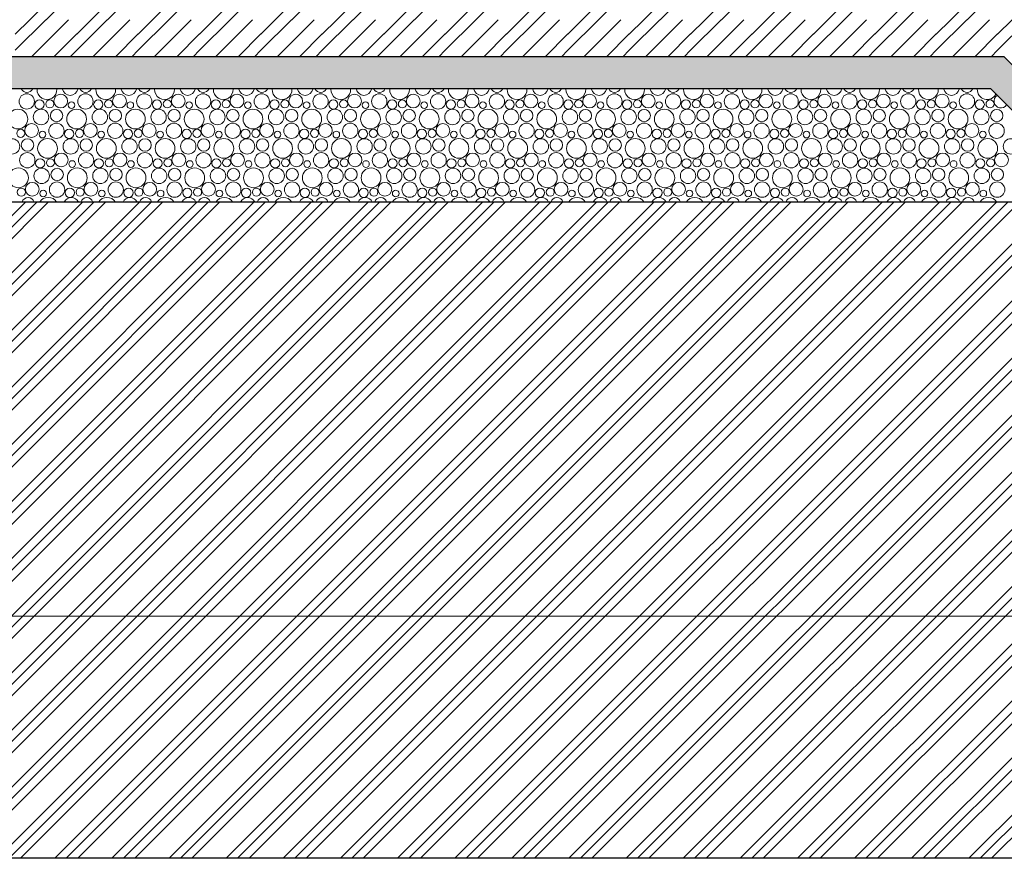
# Model space of a CAD drawing. Header units: millimetres. Extents: x 1798021 to 1815325, y -2500 to 6534.
# Tile 24 of 98: x 1807860 to 1810907, y -2500 to 95. Entities that reach past the tile are written whole.
import ezdxf

# ---------------------------------------------------------------- set-up
doc = ezdxf.new("R2010")
doc.units = ezdxf.units.MM
doc.header["$MEASUREMENT"] = 0
for name, color, linetype in [('2 - KÓTA NS.2D', 7, 'Continuous'), ('3 - TERÉN NEZPEVNĚNÝ.3D', 7, 'Continuous'), ('3 - ZÁKLADOVÉ DESKY.3D', 7, 'Continuous'), ('Konstrukce – Dělicí čáry vrstev', 7, 'Continuous'), ('Výplně – Řezové', 7, 'Continuous')]:
    doc.layers.add(name, color=color, linetype=linetype)
doc.styles.add('GENEROVANÝ_STYL_1', font='Arial.ttf')
doc.dimstyles.new('GENEROVANÝ_STYL__1', dxfattribs={"dimtxt": 100, "dimasz": 85.5, "dimexe": 0.18, "dimexo": 450, "dimgap": 0, "dimtad": 1, "dimdec": 0, "dimzin": 0, "dimdsep": 46, "dimtxsty": 'GENEROVANÝ_STYL_1', "dimblk": 'ARROWHEAD_6', "dimblk1": 'ARROWHEAD_6', "dimblk2": 'ARROWHEAD_6', "dimcen": 0.09, "dimclrd": 256, "dimclre": 256, "dimclrt": 256, "dimazin": 0, "dimtfac": 1, "dimtdec": 4, "dimtmove": 0, "dimatfit": 3, "dimfxl": 1, "dimtolj": 1, "dimtzin": 0, "dimarcsym": 0})
doc.dimstyles.new('GENEROVANÝ_STYL__2', dxfattribs={"dimtxt": 100, "dimasz": 85.5, "dimexe": 0.18, "dimexo": 450, "dimgap": 0, "dimtad": 1, "dimtih": 1, "dimtoh": 1, "dimdec": 0, "dimzin": 0, "dimdsep": 46, "dimtxsty": 'GENEROVANÝ_STYL_1', "dimblk": 'ARROWHEAD_6', "dimblk1": 'ARROWHEAD_6', "dimblk2": 'ARROWHEAD_6', "dimcen": 0.09, "dimclrd": 256, "dimclre": 256, "dimclrt": 256, "dimazin": 0, "dimtfac": 1, "dimtdec": 4, "dimtmove": 0, "dimatfit": 3, "dimfxl": 1, "dimtolj": 1, "dimtzin": 0, "dimarcsym": 0})

# ---------------------------------------------------------------- blocks, each defined once
blk = doc.blocks.new('Řez_3', base_point=(1118812.4, 0))
at = {"layer": 'Výplně – Řezové', "linetype": 'Continuous', "lineweight": 0, "true_color": 0x000000}
h = blk.add_hatch(dxfattribs=at)
h.set_pattern_fill('TERÉN___PŮVODNÍ', color=18, style=0, pattern_type=2)
h.set_pattern_definition([(45, (1118812.4, 0), (-88.388348, 88.388348), []), (45, (1118794.72, 17.68), (-88.388348, 88.388348), []), (45, (1118777.04, 35.36), (-88.388348, 88.388348), [])])
h.paths.add_polyline_path([(1798679.7, -240), (1798679.7, -2500), (1814611.1, -2500), (1814611.1, -240), (1813406.5, -240), (1813406.5, -1060), (1812556.5, -1060), (1812556.5, -469.7), (1800896.5, -469.7), (1800896.5, -1060), (1800046.5, -1060), (1800046.5, -240)])
at = {"layer": '3 - TERÉN NEZPEVNĚNÝ.3D', "color": 7, "linetype": 'Continuous', "lineweight": 30}
blk.add_line((1814611.1, -2500), (1798679.7, -2500), dxfattribs=at)
blk = doc.blocks.new('*X60', base_point=(1118812.4, 0))
at = {"layer": 'Výplně – Řezové', "color": 7, "linetype": 'Continuous', "lineweight": 0}
for centre, radius in [((1807882, -158.1), 23.7), ((1807987.1, -157.1), 21.3), ((1808063.8, -158.1), 23.7), ((1808169, -157.1), 21.3), ((1808245.7, -158.1), 23.7), ((1808350.8, -157.1), 21.3), ((1808427.6, -158.1), 23.7), ((1808532.7, -157.1), 21.3), ((1808609.4, -158.1), 23.7), ((1808714.5, -157.1), 21.3), ((1808791.3, -158.1), 23.7), ((1808896.4, -157.1), 21.3), ((1808973.1, -158.1), 23.7), ((1809078.2, -157.1), 21.3), ((1809155, -158.1), 23.7), ((1809260.1, -157.1), 21.3), ((1809336.8, -158.1), 23.7), ((1809441.9, -157.1), 21.3), ((1809518.7, -158.1), 23.7), ((1809623.8, -157.1), 21.3), ((1809700.5, -158.1), 23.7), ((1809805.6, -157.1), 21.3), ((1809882.4, -158.1), 23.7), ((1809987.5, -157.1), 21.3), ((1810064.2, -158.1), 23.7), ((1810169.4, -157.1), 21.3), ((1810246.1, -158.1), 23.7), ((1810351.2, -157.1), 21.3), ((1810427.9, -158.1), 23.7), ((1810533.1, -157.1), 21.3), ((1810609.8, -158.1), 23.7), ((1810714.9, -157.1), 21.3), ((1810791.7, -158.1), 23.7), ((1807854.6, -212.6), 30.6), ((1807926.3, -206.4), 23.9), ((1807921.5, -167.7), 14.3), ((1807953.4, -165.9), 12.5), ((1807974.4, -202), 19.2), ((1808036.4, -212.6), 30.6), ((1808020.8, -169.8), 10.3), ((1808108.2, -206.4), 23.9), ((1808103.4, -167.7), 14.3), ((1808135.3, -165.9), 12.5), ((1808156.2, -202), 19.2), ((1808218.3, -212.6), 30.6), ((1808202.6, -169.8), 10.3), ((1808290, -206.4), 23.9), ((1808285.2, -167.7), 14.3), ((1808317.1, -165.9), 12.5), ((1808338.1, -202), 19.2), ((1808400.1, -212.6), 30.6), ((1808384.5, -169.8), 10.3), ((1808471.9, -206.4), 23.9), ((1808467.1, -167.7), 14.3), ((1808499, -165.9), 12.5), ((1808519.9, -202), 19.2), ((1808582, -212.6), 30.6), ((1808566.4, -169.8), 10.3), ((1808653.8, -206.4), 23.9), ((1808648.9, -167.7), 14.3), ((1808680.8, -165.9), 12.5), ((1808701.8, -202), 19.2), ((1808763.8, -212.6), 30.6), ((1808748.2, -169.8), 10.3), ((1808835.6, -206.4), 23.9), ((1808830.8, -167.7), 14.3), ((1808862.7, -165.9), 12.5), ((1808883.6, -202), 19.2), ((1808945.7, -212.6), 30.6), ((1808930.1, -169.8), 10.3), ((1809017.5, -206.4), 23.9), ((1809012.6, -167.7), 14.3), ((1809044.5, -165.9), 12.5), ((1809065.5, -202), 19.2), ((1809127.5, -212.6), 30.6), ((1809111.9, -169.8), 10.3), ((1809199.3, -206.4), 23.9), ((1809194.5, -167.7), 14.3), ((1809226.4, -165.9), 12.5), ((1809247.3, -202), 19.2), ((1809309.4, -212.6), 30.6), ((1809293.8, -169.8), 10.3), ((1809381.2, -206.4), 23.9), ((1809376.3, -167.7), 14.3), ((1809408.3, -165.9), 12.5), ((1809429.2, -202), 19.2), ((1809491.2, -212.6), 30.6), ((1809475.6, -169.8), 10.3), ((1809563, -206.4), 23.9), ((1809558.2, -167.7), 14.3), ((1809590.1, -165.9), 12.5), ((1809611, -202), 19.2), ((1809673.1, -212.6), 30.6), ((1809657.5, -169.8), 10.3), ((1809744.9, -206.4), 23.9), ((1809740, -167.7), 14.3), ((1809772, -165.9), 12.5), ((1809792.9, -202), 19.2), ((1809854.9, -212.6), 30.6), ((1809839.3, -169.8), 10.3), ((1809926.7, -206.4), 23.9), ((1809921.9, -167.7), 14.3), ((1809953.8, -165.9), 12.5), ((1809974.7, -202), 19.2), ((1810036.8, -212.6), 30.6), ((1810021.2, -169.8), 10.3), ((1810108.6, -206.4), 23.9), ((1810103.8, -167.7), 14.3), ((1810135.7, -165.9), 12.5), ((1810156.6, -202), 19.2), ((1810218.7, -212.6), 30.6), ((1810203, -169.8), 10.3), ((1810290.4, -206.4), 23.9), ((1810285.6, -167.7), 14.3), ((1810317.5, -165.9), 12.5), ((1810338.5, -202), 19.2), ((1810400.5, -212.6), 30.6), ((1810384.9, -169.8), 10.3), ((1810472.3, -206.4), 23.9), ((1810467.5, -167.7), 14.3), ((1810499.4, -165.9), 12.5), ((1810520.3, -202), 19.2), ((1810582.4, -212.6), 30.6), ((1810566.7, -169.8), 10.3), ((1810654.1, -206.4), 23.9), ((1810649.3, -167.7), 14.3), ((1810681.2, -165.9), 12.5), ((1810702.2, -202), 19.2), ((1810764.2, -212.6), 30.6), ((1810748.6, -169.8), 10.3), ((1810836, -206.4), 23.9), ((1810831.2, -167.7), 14.3), ((1810863.1, -165.9), 12.5), ((1810884, -202), 19.2), ((1807897.1, -248.1), 21.3), ((1807973.8, -249.1), 23.7), ((1808079, -248.1), 21.3), ((1808155.7, -249.1), 23.7), ((1808260.8, -248.1), 21.3), ((1808337.6, -249.1), 23.7), ((1808442.7, -248.1), 21.3), ((1808519.4, -249.1), 23.7), ((1808624.5, -248.1), 21.3), ((1808701.3, -249.1), 23.7), ((1808806.4, -248.1), 21.3), ((1808883.1, -249.1), 23.7), ((1808988.2, -248.1), 21.3), ((1809065, -249.1), 23.7), ((1809170.1, -248.1), 21.3), ((1809246.8, -249.1), 23.7), ((1809351.9, -248.1), 21.3), ((1809428.7, -249.1), 23.7), ((1809533.8, -248.1), 21.3), ((1809610.5, -249.1), 23.7), ((1809715.6, -248.1), 21.3), ((1809792.4, -249.1), 23.7), ((1809897.5, -248.1), 21.3), ((1809974.2, -249.1), 23.7), ((1810079.4, -248.1), 21.3), ((1810156.1, -249.1), 23.7), ((1810261.2, -248.1), 21.3), ((1810337.9, -249.1), 23.7), ((1810443.1, -248.1), 21.3), ((1810519.8, -249.1), 23.7), ((1810624.9, -248.1), 21.3), ((1810701.7, -249.1), 23.7), ((1810806.8, -248.1), 21.3), ((1810883.5, -249.1), 23.7), ((1807836.3, -297.4), 23.9), ((1807863.4, -256.9), 12.5), ((1807884.4, -293), 19.2), ((1807946.4, -303.6), 30.6), ((1807930.8, -260.8), 10.3), ((1808018.2, -297.4), 23.9), ((1808013.4, -258.7), 14.3), ((1808045.3, -256.9), 12.5), ((1808066.2, -293), 19.2), ((1808128.3, -303.6), 30.6), ((1808112.6, -260.8), 10.3), ((1808200, -297.4), 23.9), ((1808195.2, -258.7), 14.3), ((1808227.1, -256.9), 12.5), ((1808248.1, -293), 19.2), ((1808310.1, -303.6), 30.6), ((1808294.5, -260.8), 10.3), ((1808381.9, -297.4), 23.9), ((1808377.1, -258.7), 14.3), ((1808409, -256.9), 12.5), ((1808429.9, -293), 19.2), ((1808492, -303.6), 30.6), ((1808476.4, -260.8), 10.3), ((1808563.8, -297.4), 23.9), ((1808558.9, -258.7), 14.3), ((1808590.8, -256.9), 12.5), ((1808611.8, -293), 19.2), ((1808673.8, -303.6), 30.6), ((1808658.2, -260.8), 10.3), ((1808745.6, -297.4), 23.9), ((1808740.8, -258.7), 14.3), ((1808772.7, -256.9), 12.5), ((1808793.6, -293), 19.2), ((1808855.7, -303.6), 30.6), ((1808840.1, -260.8), 10.3), ((1808927.5, -297.4), 23.9), ((1808922.6, -258.7), 14.3), ((1808954.5, -256.9), 12.5), ((1808975.5, -293), 19.2), ((1809037.5, -303.6), 30.6), ((1809021.9, -260.8), 10.3), ((1809109.3, -297.4), 23.9), ((1809104.5, -258.7), 14.3), ((1809136.4, -256.9), 12.5), ((1809157.3, -293), 19.2), ((1809219.4, -303.6), 30.6), ((1809203.8, -260.8), 10.3), ((1809291.2, -297.4), 23.9), ((1809286.3, -258.7), 14.3), ((1809318.3, -256.9), 12.5), ((1809339.2, -293), 19.2), ((1809401.2, -303.6), 30.6), ((1809385.6, -260.8), 10.3), ((1809473, -297.4), 23.9), ((1809468.2, -258.7), 14.3), ((1809500.1, -256.9), 12.5), ((1809521, -293), 19.2), ((1809583.1, -303.6), 30.6), ((1809567.5, -260.8), 10.3), ((1809654.9, -297.4), 23.9), ((1809650, -258.7), 14.3), ((1809682, -256.9), 12.5), ((1809702.9, -293), 19.2), ((1809764.9, -303.6), 30.6), ((1809749.3, -260.8), 10.3), ((1809836.7, -297.4), 23.9), ((1809831.9, -258.7), 14.3), ((1809863.8, -256.9), 12.5), ((1809884.7, -293), 19.2), ((1809946.8, -303.6), 30.6), ((1809931.2, -260.8), 10.3), ((1810018.6, -297.4), 23.9), ((1810013.8, -258.7), 14.3), ((1810045.7, -256.9), 12.5), ((1810066.6, -293), 19.2), ((1810128.7, -303.6), 30.6), ((1810113, -260.8), 10.3), ((1810200.4, -297.4), 23.9), ((1810195.6, -258.7), 14.3), ((1810227.5, -256.9), 12.5), ((1810248.5, -293), 19.2), ((1810310.5, -303.6), 30.6), ((1810294.9, -260.8), 10.3), ((1810382.3, -297.4), 23.9), ((1810377.5, -258.7), 14.3), ((1810409.4, -256.9), 12.5), ((1810430.3, -293), 19.2), ((1810492.4, -303.6), 30.6), ((1810476.7, -260.8), 10.3), ((1810564.1, -297.4), 23.9), ((1810559.3, -258.7), 14.3), ((1810591.2, -256.9), 12.5), ((1810612.2, -293), 19.2), ((1810674.2, -303.6), 30.6), ((1810658.6, -260.8), 10.3), ((1810746, -297.4), 23.9), ((1810741.2, -258.7), 14.3), ((1810773.1, -256.9), 12.5), ((1810794, -293), 19.2), ((1810856.1, -303.6), 30.6), ((1810840.5, -260.8), 10.3), ((1810927.9, -297.4), 23.9), ((1807883.8, -340.1), 23.7), ((1807989, -339.1), 21.3), ((1808065.7, -340.1), 23.7), ((1808170.8, -339.1), 21.3), ((1808247.6, -340.1), 23.7), ((1808352.7, -339.1), 21.3), ((1808429.4, -340.1), 23.7), ((1808534.5, -339.1), 21.3), ((1808611.3, -340.1), 23.7), ((1808716.4, -339.1), 21.3), ((1808793.1, -340.1), 23.7), ((1808898.2, -339.1), 21.3), ((1808975, -340.1), 23.7), ((1809080.1, -339.1), 21.3), ((1809156.8, -340.1), 23.7), ((1809261.9, -339.1), 21.3), ((1809338.7, -340.1), 23.7), ((1809443.8, -339.1), 21.3), ((1809520.5, -340.1), 23.7), ((1809625.6, -339.1), 21.3), ((1809702.4, -340.1), 23.7), ((1809807.5, -339.1), 21.3), ((1809884.2, -340.1), 23.7), ((1809989.4, -339.1), 21.3), ((1810066.1, -340.1), 23.7), ((1810171.2, -339.1), 21.3), ((1810247.9, -340.1), 23.7), ((1810353.1, -339.1), 21.3), ((1810429.8, -340.1), 23.7), ((1810534.9, -339.1), 21.3), ((1810611.7, -340.1), 23.7), ((1810716.8, -339.1), 21.3), ((1810793.5, -340.1), 23.7), ((1810898.6, -339.1), 21.3), ((1807856.4, -394.6), 30.6), ((1807928.2, -388.4), 23.9), ((1807923.4, -349.7), 14.3), ((1807955.3, -347.9), 12.5), ((1807976.2, -384), 19.2), ((1808038.3, -394.6), 30.6), ((1808022.6, -351.8), 10.3), ((1808110, -388.4), 23.9), ((1808105.2, -349.7), 14.3), ((1808137.1, -347.9), 12.5), ((1808158.1, -384), 19.2), ((1808220.1, -394.6), 30.6), ((1808204.5, -351.8), 10.3), ((1808291.9, -388.4), 23.9), ((1808287.1, -349.7), 14.3), ((1808319, -347.9), 12.5), ((1808339.9, -384), 19.2), ((1808402, -394.6), 30.6), ((1808386.4, -351.8), 10.3), ((1808473.8, -388.4), 23.9), ((1808468.9, -349.7), 14.3), ((1808500.8, -347.9), 12.5), ((1808521.8, -384), 19.2), ((1808583.8, -394.6), 30.6), ((1808568.2, -351.8), 10.3), ((1808655.6, -388.4), 23.9), ((1808650.8, -349.7), 14.3), ((1808682.7, -347.9), 12.5), ((1808703.6, -384), 19.2), ((1808765.7, -394.6), 30.6), ((1808750.1, -351.8), 10.3), ((1808837.5, -388.4), 23.9), ((1808832.6, -349.7), 14.3), ((1808864.5, -347.9), 12.5), ((1808885.5, -384), 19.2), ((1808947.5, -394.6), 30.6), ((1808931.9, -351.8), 10.3), ((1809019.3, -388.4), 23.9), ((1809014.5, -349.7), 14.3), ((1809046.4, -347.9), 12.5), ((1809067.3, -384), 19.2), ((1809129.4, -394.6), 30.6), ((1809113.8, -351.8), 10.3), ((1809201.2, -388.4), 23.9), ((1809196.3, -349.7), 14.3), ((1809228.3, -347.9), 12.5), ((1809249.2, -384), 19.2), ((1809311.2, -394.6), 30.6), ((1809295.6, -351.8), 10.3), ((1809383, -388.4), 23.9), ((1809378.2, -349.7), 14.3), ((1809410.1, -347.9), 12.5), ((1809431, -384), 19.2), ((1809493.1, -394.6), 30.6), ((1809477.5, -351.8), 10.3), ((1809564.9, -388.4), 23.9), ((1809560, -349.7), 14.3), ((1809592, -347.9), 12.5), ((1809612.9, -384), 19.2), ((1809674.9, -394.6), 30.6), ((1809659.3, -351.8), 10.3), ((1809746.7, -388.4), 23.9), ((1809741.9, -349.7), 14.3), ((1809773.8, -347.9), 12.5), ((1809794.7, -384), 19.2), ((1809856.8, -394.6), 30.6), ((1809841.2, -351.8), 10.3), ((1809928.6, -388.4), 23.9), ((1809923.8, -349.7), 14.3), ((1809955.7, -347.9), 12.5), ((1809976.6, -384), 19.2), ((1810038.7, -394.6), 30.6), ((1810023, -351.8), 10.3), ((1810110.4, -388.4), 23.9), ((1810105.6, -349.7), 14.3), ((1810137.5, -347.9), 12.5), ((1810158.5, -384), 19.2), ((1810220.5, -394.6), 30.6), ((1810204.9, -351.8), 10.3), ((1810292.3, -388.4), 23.9), ((1810287.5, -349.7), 14.3), ((1810319.4, -347.9), 12.5), ((1810340.3, -384), 19.2), ((1810402.4, -394.6), 30.6), ((1810386.7, -351.8), 10.3), ((1810474.1, -388.4), 23.9), ((1810469.3, -349.7), 14.3), ((1810501.2, -347.9), 12.5), ((1810522.2, -384), 19.2), ((1810584.2, -394.6), 30.6), ((1810568.6, -351.8), 10.3), ((1810656, -388.4), 23.9), ((1810651.2, -349.7), 14.3), ((1810683.1, -347.9), 12.5), ((1810704, -384), 19.2), ((1810766.1, -394.6), 30.6), ((1810750.5, -351.8), 10.3), ((1810837.9, -388.4), 23.9), ((1810833, -349.7), 14.3), ((1810864.9, -347.9), 12.5), ((1810885.9, -384), 19.2), ((1807865.3, -438.9), 12.5), ((1807899, -430.1), 21.3), ((1807975.7, -431.1), 23.7), ((1808015.2, -440.7), 14.3), ((1808047.1, -438.9), 12.5), ((1808080.8, -430.1), 21.3), ((1808157.6, -431.1), 23.7), ((1808197.1, -440.7), 14.3), ((1808229, -438.9), 12.5), ((1808262.7, -430.1), 21.3), ((1808339.4, -431.1), 23.7), ((1808378.9, -440.7), 14.3), ((1808410.8, -438.9), 12.5), ((1808444.5, -430.1), 21.3), ((1808521.3, -431.1), 23.7), ((1808560.8, -440.7), 14.3), ((1808592.7, -438.9), 12.5), ((1808626.4, -430.1), 21.3), ((1808703.1, -431.1), 23.7), ((1808742.6, -440.7), 14.3), ((1808774.5, -438.9), 12.5), ((1808808.2, -430.1), 21.3), ((1808885, -431.1), 23.7), ((1808924.5, -440.7), 14.3), ((1808956.4, -438.9), 12.5), ((1808990.1, -430.1), 21.3), ((1809066.8, -431.1), 23.7), ((1809106.3, -440.7), 14.3), ((1809138.3, -438.9), 12.5), ((1809171.9, -430.1), 21.3), ((1809248.7, -431.1), 23.7), ((1809288.2, -440.7), 14.3), ((1809320.1, -438.9), 12.5), ((1809353.8, -430.1), 21.3), ((1809430.5, -431.1), 23.7), ((1809470, -440.7), 14.3), ((1809502, -438.9), 12.5), ((1809535.6, -430.1), 21.3), ((1809612.4, -431.1), 23.7), ((1809651.9, -440.7), 14.3), ((1809683.8, -438.9), 12.5), ((1809717.5, -430.1), 21.3), ((1809794.2, -431.1), 23.7), ((1809833.8, -440.7), 14.3), ((1809865.7, -438.9), 12.5), ((1809899.4, -430.1), 21.3), ((1809976.1, -431.1), 23.7), ((1810015.6, -440.7), 14.3), ((1810047.5, -438.9), 12.5), ((1810081.2, -430.1), 21.3), ((1810157.9, -431.1), 23.7), ((1810197.5, -440.7), 14.3), ((1810229.4, -438.9), 12.5), ((1810263.1, -430.1), 21.3), ((1810339.8, -431.1), 23.7), ((1810379.3, -440.7), 14.3), ((1810411.2, -438.9), 12.5), ((1810444.9, -430.1), 21.3), ((1810521.7, -431.1), 23.7), ((1810561.2, -440.7), 14.3), ((1810593.1, -438.9), 12.5), ((1810626.8, -430.1), 21.3), ((1810703.5, -431.1), 23.7), ((1810743, -440.7), 14.3), ((1810774.9, -438.9), 12.5), ((1810808.6, -430.1), 21.3), ((1810885.4, -431.1), 23.7), ((1807932.6, -442.8), 10.3), ((1808114.5, -442.8), 10.3), ((1808296.4, -442.8), 10.3), ((1808478.2, -442.8), 10.3), ((1808660.1, -442.8), 10.3), ((1808841.9, -442.8), 10.3), ((1809023.8, -442.8), 10.3), ((1809205.6, -442.8), 10.3), ((1809387.5, -442.8), 10.3), ((1809569.3, -442.8), 10.3), ((1809751.2, -442.8), 10.3), ((1809933, -442.8), 10.3), ((1810114.9, -442.8), 10.3), ((1810296.7, -442.8), 10.3), ((1810478.6, -442.8), 10.3), ((1810660.5, -442.8), 10.3), ((1810842.3, -442.8), 10.3)]:
    blk.add_circle(centre, radius, dxfattribs=at)
for centre, radius, start, end in [((1807882.5, -111), 19.2, 207.2399, 332.7601), ((1807944.6, -121.6), 30.6, 176.5161, 3.4839), ((1808016.3, -115.4), 23.9, 190.5537, 349.4463), ((1808064.4, -111), 19.2, 207.2399, 332.7601), ((1808126.4, -121.6), 30.6, 176.5161, 3.4839), ((1808198.2, -115.4), 23.9, 190.5537, 349.4463), ((1808246.2, -111), 19.2, 207.2399, 332.7601), ((1808308.3, -121.6), 30.6, 176.5161, 3.4839), ((1808380, -115.4), 23.9, 190.5537, 349.4463), ((1808428.1, -111), 19.2, 207.2399, 332.7601), ((1808490.1, -121.6), 30.6, 176.5161, 3.4839), ((1808561.9, -115.4), 23.9, 190.5537, 349.4463), ((1808609.9, -111), 19.2, 207.2399, 332.7601), ((1808672, -121.6), 30.6, 176.5161, 3.4839), ((1808743.8, -115.4), 23.9, 190.5537, 349.4463), ((1808791.8, -111), 19.2, 207.2399, 332.7601), ((1808853.8, -121.6), 30.6, 176.5161, 3.4839), ((1808925.6, -115.4), 23.9, 190.5537, 349.4463), ((1808973.6, -111), 19.2, 207.2399, 332.7601), ((1809035.7, -121.6), 30.6, 176.5161, 3.4839), ((1809107.5, -115.4), 23.9, 190.5537, 349.4463), ((1809155.5, -111), 19.2, 207.2399, 332.7601), ((1809217.5, -121.6), 30.6, 176.5161, 3.4839), ((1809289.3, -115.4), 23.9, 190.5537, 349.4463), ((1809337.3, -111), 19.2, 207.2399, 332.7601), ((1809399.4, -121.6), 30.6, 176.5161, 3.4839), ((1809471.2, -115.4), 23.9, 190.5537, 349.4463), ((1809519.2, -111), 19.2, 207.2399, 332.7601), ((1809581.2, -121.6), 30.6, 176.5161, 3.4839), ((1809653, -115.4), 23.9, 190.5537, 349.4463), ((1809701, -111), 19.2, 207.2399, 332.7601), ((1809763.1, -121.6), 30.6, 176.5161, 3.4839), ((1809834.9, -115.4), 23.9, 190.5537, 349.4463), ((1809882.9, -111), 19.2, 207.2399, 332.7601), ((1809944.9, -121.6), 30.6, 176.5161, 3.4839), ((1810016.7, -115.4), 23.9, 190.5537, 349.4463), ((1810064.7, -111), 19.2, 207.2399, 332.7601), ((1810126.8, -121.6), 30.6, 176.5161, 3.4839), ((1810198.6, -115.4), 23.9, 190.5537, 349.4463), ((1810246.6, -111), 19.2, 207.2399, 332.7601), ((1810308.7, -121.6), 30.6, 176.5161, 3.4839), ((1810380.4, -115.4), 23.9, 190.5537, 349.4463), ((1810428.5, -111), 19.2, 207.2399, 332.7601), ((1810490.5, -121.6), 30.6, 176.5161, 3.4839), ((1810562.3, -115.4), 23.9, 190.5537, 349.4463), ((1810610.3, -111), 19.2, 207.2399, 332.7601), ((1810672.4, -121.6), 30.6, 176.5161, 3.4839), ((1810744.1, -115.4), 23.9, 190.5537, 349.4463), ((1810792.2, -111), 19.2, 207.2399, 332.7601), ((1810854.2, -121.6), 30.6, 176.5161, 332.08), ((1810896.8, -157.1), 21.3, 124.2333, 325.7669), ((1807886.2, -475), 19.2, 15.778, 164.222), ((1807948.3, -485.6), 30.6, 31.1947, 148.8053), ((1808020, -479.4), 23.9, 23.7948, 156.2052), ((1808068.1, -475), 19.2, 15.778, 164.222), ((1808130.1, -485.6), 30.6, 31.1947, 148.8053), ((1808201.9, -479.4), 23.9, 23.7948, 156.2052), ((1808249.9, -475), 19.2, 15.778, 164.222), ((1808312, -485.6), 30.6, 31.1947, 148.8053), ((1808383.8, -479.4), 23.9, 23.7948, 156.2052), ((1808431.8, -475), 19.2, 15.778, 164.222), ((1808493.8, -485.6), 30.6, 31.1947, 148.8053), ((1808565.6, -479.4), 23.9, 23.7948, 156.2052), ((1808613.6, -475), 19.2, 15.778, 164.222), ((1808675.7, -485.6), 30.6, 31.1947, 148.8053), ((1808747.5, -479.4), 23.9, 23.7948, 156.2052), ((1808795.5, -475), 19.2, 15.778, 164.222), ((1808857.5, -485.6), 30.6, 31.1947, 148.8053), ((1808929.3, -479.4), 23.9, 23.7948, 156.2052), ((1808977.3, -475), 19.2, 15.778, 164.222), ((1809039.4, -485.6), 30.6, 31.1947, 148.8053), ((1809111.2, -479.4), 23.9, 23.7948, 156.2052), ((1809159.2, -475), 19.2, 15.778, 164.222), ((1809221.2, -485.6), 30.6, 31.1947, 148.8053), ((1809293, -479.4), 23.9, 23.7948, 156.2052), ((1809341, -475), 19.2, 15.778, 164.222), ((1809403.1, -485.6), 30.6, 31.1947, 148.8053), ((1809474.9, -479.4), 23.9, 23.7948, 156.2052), ((1809522.9, -475), 19.2, 15.778, 164.222), ((1809584.9, -485.6), 30.6, 31.1947, 148.8053), ((1809656.7, -479.4), 23.9, 23.7948, 156.2052), ((1809704.7, -475), 19.2, 15.778, 164.222), ((1809766.8, -485.6), 30.6, 31.1947, 148.8053), ((1809838.6, -479.4), 23.9, 23.7948, 156.2052), ((1809886.6, -475), 19.2, 15.778, 164.222), ((1809948.7, -485.6), 30.6, 31.1947, 148.8053), ((1810020.4, -479.4), 23.9, 23.7948, 156.2052), ((1810068.5, -475), 19.2, 15.778, 164.222), ((1810130.5, -485.6), 30.6, 31.1947, 148.8053), ((1810202.3, -479.4), 23.9, 23.7948, 156.2052), ((1810250.3, -475), 19.2, 15.778, 164.222), ((1810312.4, -485.6), 30.6, 31.1947, 148.8053), ((1810384.1, -479.4), 23.9, 23.7948, 156.2052), ((1810432.2, -475), 19.2, 15.778, 164.222), ((1810494.2, -485.6), 30.6, 31.1947, 148.8053), ((1810566, -479.4), 23.9, 23.7948, 156.2052), ((1810614, -475), 19.2, 15.778, 164.222), ((1810676.1, -485.6), 30.6, 31.1947, 148.8053), ((1810747.9, -479.4), 23.9, 23.7948, 156.2052), ((1810795.9, -475), 19.2, 15.778, 164.222), ((1810857.9, -485.6), 30.6, 31.1947, 148.8053)]:
    blk.add_arc(centre, radius, start, end, dxfattribs=at)
blk = doc.blocks.new('*X61', base_point=(1118812.4, 0))
at = {"layer": 'Výplně – Řezové', "color": 7, "linetype": 'Continuous', "lineweight": 0}
for p, q in [((1807891.3, 94.7), (1808035.5, 238.9)), ((1808081.3, 94.7), (1808225.5, 238.9)), ((1808271.3, 94.7), (1808415.5, 238.9)), ((1808461.3, 94.7), (1808605.5, 238.9)), ((1808651.3, 94.7), (1808795.5, 238.9)), ((1808841.3, 94.7), (1808985.5, 238.9)), ((1809031.3, 94.7), (1809175.5, 238.9)), ((1809221.3, 94.7), (1809366.6, 240)), ((1809411.3, 94.7), (1809556.6, 240)), ((1809601.3, 94.7), (1809746.6, 240)), ((1809791.3, 94.7), (1809936.6, 240)), ((1809981.3, 94.7), (1810126.6, 240)), ((1810171.3, 94.7), (1810316.6, 240)), ((1810361.3, 94.7), (1810506.6, 240)), ((1810551.3, 94.7), (1810696.6, 240)), ((1810741.3, 94.7), (1810886.6, 240)), ((1807941.9, 94.7), (1808036.6, 189.4)), ((1808131.9, 94.7), (1808226.6, 189.4)), ((1808321.9, 94.7), (1808416.6, 189.4)), ((1808511.9, 94.7), (1808606.6, 189.4)), ((1808701.9, 94.7), (1808796.6, 189.4)), ((1808891.9, 94.7), (1808986.6, 189.4)), ((1809081.9, 94.7), (1809176.6, 189.4)), ((1809271.9, 94.7), (1809366.6, 189.4)), ((1809461.9, 94.7), (1809556.6, 189.4)), ((1809651.9, 94.7), (1809746.6, 189.4)), ((1809841.9, 94.7), (1809936.6, 189.4)), ((1810031.9, 94.7), (1810126.6, 189.4)), ((1810221.9, 94.7), (1810316.6, 189.4)), ((1810411.9, 94.7), (1810506.6, 189.4)), ((1810601.9, 94.7), (1810696.6, 189.4)), ((1810791.9, 94.7), (1810886.6, 189.4)), ((1807846.6, 50), (1807891.3, 94.7)), ((1807846.6, 0), (1807941.3, 94.7)), ((1807896.5, -19.7), (1808011, 94.7)), ((1808036.6, 50), (1808081.3, 94.7)), ((1808036.6, 0), (1808131.3, 94.7)), ((1808086.5, -19.7), (1808201, 94.7)), ((1808226.6, 50), (1808271.3, 94.7)), ((1808226.6, 0), (1808321.3, 94.7)), ((1808276.5, -19.7), (1808391, 94.7)), ((1808416.6, 50), (1808461.3, 94.7)), ((1808416.6, 0), (1808511.3, 94.7)), ((1808466.5, -19.7), (1808581, 94.7)), ((1808606.6, 50), (1808651.3, 94.7)), ((1808606.6, 0), (1808701.3, 94.7)), ((1808656.5, -19.7), (1808771, 94.7)), ((1808796.6, 50), (1808841.3, 94.7)), ((1808796.6, 0), (1808891.3, 94.7)), ((1808846.5, -19.7), (1808961, 94.7)), ((1808986.6, 50), (1809031.3, 94.7)), ((1808986.6, 0), (1809081.3, 94.7)), ((1809036.5, -19.7), (1809151, 94.7)), ((1809176.6, 50), (1809221.3, 94.7)), ((1809176.6, 0), (1809271.3, 94.7)), ((1809226.5, -19.7), (1809341, 94.7)), ((1809366.6, 50), (1809411.3, 94.7)), ((1809366.6, 0), (1809461.3, 94.7)), ((1809416.5, -19.7), (1809531, 94.7)), ((1809556.6, 50), (1809601.3, 94.7)), ((1809556.6, 0), (1809651.3, 94.7)), ((1809606.5, -19.7), (1809721, 94.7)), ((1809746.6, 50), (1809791.3, 94.7)), ((1809746.6, 0), (1809841.3, 94.7)), ((1809796.5, -19.7), (1809911, 94.7)), ((1809936.6, 50), (1809981.3, 94.7)), ((1809936.6, 0), (1810031.3, 94.7)), ((1809986.5, -19.7), (1810101, 94.7)), ((1810126.6, 50), (1810171.3, 94.7)), ((1810126.6, 0), (1810221.3, 94.7)), ((1810176.5, -19.7), (1810291, 94.7)), ((1810316.6, 50), (1810361.3, 94.7)), ((1810316.6, 0), (1810411.3, 94.7)), ((1810366.5, -19.7), (1810481, 94.7)), ((1810506.6, 50), (1810551.3, 94.7)), ((1810506.6, 0), (1810601.3, 94.7)), ((1810556.5, -19.7), (1810671, 94.7)), ((1810696.6, 50), (1810741.3, 94.7)), ((1810696.6, 0), (1810791.3, 94.7)), ((1810746.5, -19.7), (1810861, 94.7)), ((1810886.6, 50), (1810931.3, 94.7)), ((1810886.6, 0), (1810981.3, 94.7)), ((1807966.2, -19.7), (1808036.6, 50.6)), ((1808156.2, -19.7), (1808226.6, 50.6)), ((1808346.2, -19.7), (1808416.6, 50.6)), ((1808536.2, -19.7), (1808606.6, 50.6)), ((1808726.2, -19.7), (1808796.6, 50.6)), ((1808916.2, -19.7), (1808986.6, 50.6)), ((1809106.2, -19.7), (1809176.6, 50.6)), ((1809296.2, -19.7), (1809366.6, 50.6)), ((1809486.2, -19.7), (1809556.6, 50.6)), ((1809676.2, -19.7), (1809746.6, 50.6)), ((1809866.2, -19.7), (1809936.6, 50.6)), ((1810056.2, -19.7), (1810126.6, 50.6)), ((1810246.2, -19.7), (1810316.6, 50.6)), ((1810436.2, -19.7), (1810506.6, 50.6)), ((1810626.2, -19.7), (1810696.6, 50.6)), ((1810816.2, -19.7), (1810886.6, 50.6)), ((1808016.8, -19.7), (1808036.6, 0)), ((1808206.8, -19.7), (1808226.6, 0)), ((1808396.8, -19.7), (1808416.6, 0)), ((1808586.8, -19.7), (1808606.6, 0)), ((1808776.8, -19.7), (1808796.6, 0)), ((1808966.8, -19.7), (1808986.6, 0)), ((1809156.8, -19.7), (1809176.6, 0)), ((1809346.8, -19.7), (1809366.6, 0)), ((1809536.8, -19.7), (1809556.6, 0)), ((1809726.8, -19.7), (1809746.6, 0)), ((1809916.8, -19.7), (1809936.6, 0)), ((1810106.8, -19.7), (1810126.6, 0)), ((1810296.8, -19.7), (1810316.6, 0)), ((1810486.8, -19.7), (1810506.6, 0)), ((1810676.8, -19.7), (1810696.6, 0)), ((1810866.8, -19.7), (1810886.6, 0))]:
    blk.add_line(p, q, dxfattribs=at)
blk = doc.blocks.new('Řez_41', base_point=(1118812.4, 0))
at = {"layer": 'Výplně – Řezové', "linetype": 'Continuous', "lineweight": 0, "true_color": 0x000000}
h = blk.add_hatch(dxfattribs=at)
h.set_pattern_fill('BETON_PROSTÝ__16_20', color=18, style=0, pattern_type=2)
h.set_pattern_definition([(45, (1118812.4, 0), (-91.923878, 91.923878), [97.499996, -32.499999, 0, -32.499999]), (45, (1118823.89, 103.41), (-91.923878, 91.923878), [97.499996, -32.499999, 0, -32.499999])])
h.paths.add_polyline_path([(1800896.5, -119.7), (1800896.5, -219.7), (1802987.9, -219.7), (1803087.9, -119.7), (1810865.1, -119.7), (1810965.1, -219.7), (1812556.5, -219.7), (1812556.5, -119.7), (1811006.5, -119.7), (1810906.5, -19.7), (1803046.5, -19.7), (1802946.5, -119.7)])
at = {"layer": 'Konstrukce – Dělicí čáry vrstev', "color": 7, "linetype": 'Continuous', "lineweight": 30}
for p, q in [((1810906.5, -19.7), (1803046.5, -19.7)), ((1810906.5, -19.7), (1811006.5, -119.7)), ((1810865.1, -119.7), (1803087.9, -119.7)), ((1810865.1, -119.7), (1810965.1, -219.7)), ((1812556.5, -469.7), (1800896.5, -469.7))]:
    blk.add_line(p, q, dxfattribs=at)
at = {"layer": '3 - ZÁKLADOVÉ DESKY.3D', "lineweight": 0}
for name in ['*X61', '*X60']:
    blk.add_blockref(name, (1118812.4, 0), dxfattribs=at)
blk = doc.blocks.new('*D160', base_point=(1118812.4, 0))
at = {"layer": '2 - KÓTA NS.2D', "color": 96, "linetype": 'Continuous', "lineweight": 15, "true_color": 0x007d00}
for p, q in [((1811607.6, 545), (1811697.6, 455)), ((1811607.6, 325.3), (1811697.6, 235.3))]:
    blk.add_line(p, q, dxfattribs=at)
at = {"layer": '2 - KÓTA NS.2D', "color": 96, "linetype": 'Continuous', "lineweight": 0, "true_color": 0x007d00}
for p, q in [((1811652.6, 280.3), (1811652.6, 500)), ((1812102.6, 280.3), (1811568.2, 280.3)), ((1811652.6, -119.7), (1811652.6, 280.3))]:
    blk.add_line(p, q, dxfattribs=at)
blk = doc.blocks.new('ARROWHEAD_6')
at = {"color": 0, "linetype": 'Continuous', "lineweight": 0}
for p, q in [((-0.5, -0.5), (0.5, 0.5)), ((0, 0), (-1, 0))]:
    blk.add_line(p, q, dxfattribs=at)
blk = doc.blocks.new('*D166', base_point=(1118812.4, 0))
at = {"layer": '2 - KÓTA NS.2D', "color": 96, "linetype": 'Continuous', "lineweight": 0, "true_color": 0x007d00}
for p, q in [((1801496.5, -1835.6), (1801496.5, -1301.2)), ((1811956.5, -1835.6), (1811956.5, -1301.2)), ((1801496.5, -1751.2), (1811956.5, -1751.2))]:
    blk.add_line(p, q, dxfattribs=at)
at = {"layer": '2 - KÓTA NS.2D', "color": 96, "linetype": 'Continuous', "lineweight": 15, "true_color": 0x007d00}
for p, q in [((1801541.5, -1706.2), (1801451.5, -1796.2)), ((1812001.5, -1706.2), (1811911.5, -1796.2))]:
    blk.add_line(p, q, dxfattribs=at)
at = {"layer": '2 - KÓTA NS.2D', "color": 96, "lineweight": 0, "true_color": 0x007d00, "insert": (1806516.8, -1731.2), "char_height": 100, "attachment_point": 7, "style": 'GENEROVANÝ_STYL_1'}
blk.add_mtext('\\A1;{\\pql;\\fArial|b0|i0|c0|p0;\\W1.000000;10\xa0460}', dxfattribs=at)

msp = doc.modelspace()

# ---------------------------------------------------------------- block references
at = {"layer": '3 - TERÉN NEZPEVNĚNÝ.3D', "lineweight": 0}
msp.add_blockref('Řez_3', (1118812.4, 0), dxfattribs=at)

# ---------------------------------------------------------------- dimensions: what is measured, and where the dimension line sits
at = {"layer": '2 - KÓTA NS.2D', "color": 96, "linetype": 'Continuous', "lineweight": 0, "true_color": 0x007d00}
dim = msp.add_linear_dim(base=(1811956.5, -1751.2), p1=(1801496.5, -1160), p2=(1811956.5, -1160), dimstyle='GENEROVANÝ_STYL__2', dxfattribs=at)
dim.commit()
dim.dimension.update_dxf_attribs({"geometry": '*D166', "text_midpoint": (1806732.6, -1681.2), "dimtype": 160})

# ---------------------------------------------------------------- next in the draw order: block references
at = {"layer": '3 - ZÁKLADOVÉ DESKY.3D', "lineweight": 0}
msp.add_blockref('Řez_41', (1118812.4, 0), dxfattribs=at)

# ---------------------------------------------------------------- next in the draw order: dimensions: what is measured, and where the dimension line sits
at = {"layer": '2 - KÓTA NS.2D', "color": 96, "linetype": 'Continuous', "lineweight": 0, "true_color": 0x007d00}
dim = msp.add_linear_dim(base=(1811652.6, 500), p1=(1812756.5, 280.3), p2=(1806826.5, 500), angle=90, dimstyle='GENEROVANÝ_STYL__1', dxfattribs=at)
dim.commit()
dim.dimension.update_dxf_attribs({"geometry": '*D160', "text_midpoint": (1811582.6, 662.7), "dimtype": 160, "text_rotation": 90})

doc.saveas('drawing.dxf')
